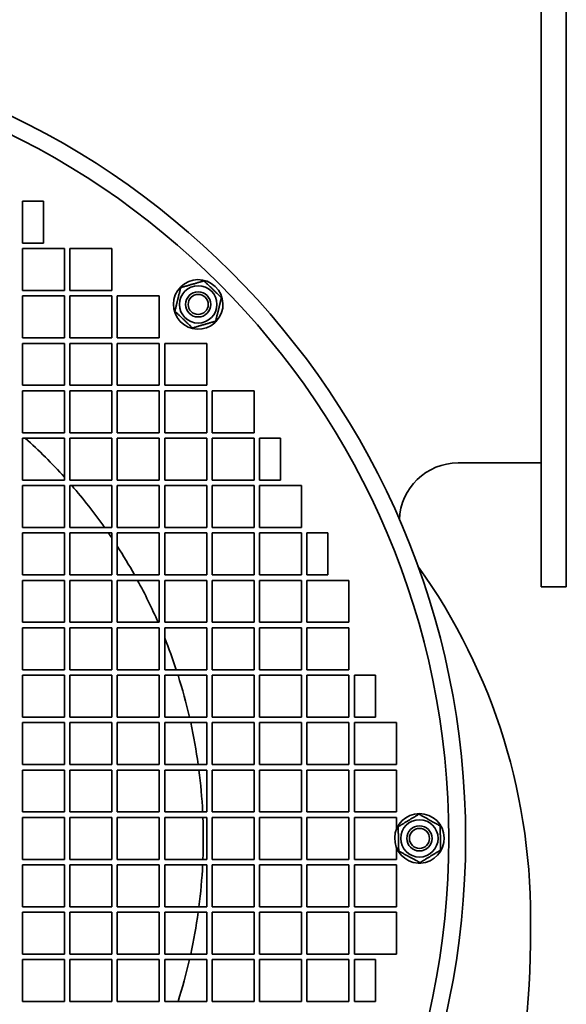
# Model space of a CAD drawing. Header units: millimetres. Extents: x 589 to 1091, y 185 to 1003.
# Tile 4 of 5: x 961 to 1091, y 588 to 823. Entities that reach past the tile are written whole.
import ezdxf

# ---------------------------------------------------------------- set-up
doc = ezdxf.new("R2010")
doc.units = ezdxf.units.MM
doc.header["$LTSCALE"] = 4
doc.layers.add('Krawędzie widoczne(ISO)', color=7, linetype='Continuous', lineweight=35, true_color=0x262659)

msp = doc.modelspace()

# ---------------------------------------------------------------- linework, layer by layer
at = {"layer": 'Krawędzie widoczne(ISO)'}
for p, q in [((1085.21, 997), (1085.21, 694)), ((1091.21, 694), (1091.21, 997)), ((961.61, 769.9), (961.61, 779.9)), ((961.61, 779.9), (966.61, 779.9)), ((966.61, 779.9), (966.61, 769.9)), ((966.61, 769.9), (961.61, 769.9)), ((961.61, 768.6), (971.61, 768.6)), ((961.61, 758.6), (961.61, 768.6)), ((971.61, 768.6), (971.61, 758.6)), ((972.91, 758.6), (972.91, 768.6)), ((972.91, 768.6), (982.91, 768.6)), ((982.91, 768.6), (982.91, 758.6)), ((971.61, 758.6), (961.61, 758.6)), ((982.91, 758.6), (972.91, 758.6)), ((961.61, 747.3), (961.61, 757.3)), ((961.61, 757.3), (971.61, 757.3)), ((971.61, 757.3), (971.61, 747.3)), ((972.91, 747.3), (972.91, 757.3)), ((972.91, 757.3), (982.91, 757.3)), ((982.91, 757.3), (982.91, 747.3)), ((984.21, 747.3), (984.21, 757.3)), ((984.21, 757.3), (994.21, 757.3)), ((994.21, 757.3), (994.21, 747.3)), ((1007.43, 750.89), (1007.17, 751.14)), ((1007.71, 751.51), (1007.88, 751.34)), ((971.61, 747.3), (961.61, 747.3)), ((982.91, 747.3), (972.91, 747.3)), ((994.21, 747.3), (984.21, 747.3)), ((961.61, 736), (961.61, 746)), ((961.61, 746), (971.61, 746)), ((971.61, 746), (971.61, 736)), ((972.91, 736), (972.91, 746)), ((972.91, 746), (982.91, 746)), ((982.91, 746), (982.91, 736)), ((984.21, 736), (984.21, 746)), ((984.21, 746), (994.21, 746)), ((994.21, 746), (994.21, 736)), ((995.51, 736), (995.51, 746)), ((995.51, 746), (1005.51, 746)), ((1005.51, 746), (1005.51, 736)), ((971.61, 736), (961.61, 736)), ((961.61, 724.7), (961.61, 734.7)), ((961.61, 734.7), (971.61, 734.7)), ((971.61, 734.7), (971.61, 724.7)), ((982.91, 736), (972.91, 736)), ((972.91, 724.7), (972.91, 734.7)), ((972.91, 734.7), (982.91, 734.7)), ((982.91, 734.7), (982.91, 724.7)), ((994.21, 736), (984.21, 736)), ((984.21, 724.7), (984.21, 734.7)), ((984.21, 734.7), (994.21, 734.7)), ((994.21, 734.7), (994.21, 724.7)), ((1005.51, 736), (995.51, 736)), ((995.51, 724.7), (995.51, 734.7)), ((995.51, 734.7), (1005.51, 734.7)), ((1005.51, 734.7), (1005.51, 724.7)), ((1006.81, 724.7), (1006.81, 734.7)), ((1006.81, 734.7), (1016.81, 734.7)), ((1016.81, 734.7), (1016.81, 724.7)), ((971.61, 724.7), (961.61, 724.7)), ((961.61, 713.4), (961.61, 723.4)), ((961.61, 723.4), (971.61, 723.4)), ((971.61, 723.4), (971.61, 713.4)), ((982.91, 724.7), (972.91, 724.7)), ((972.91, 713.4), (972.91, 723.4)), ((972.91, 723.4), (982.91, 723.4)), ((982.91, 723.4), (982.91, 713.4)), ((994.21, 724.7), (984.21, 724.7)), ((984.21, 713.4), (984.21, 723.4)), ((984.21, 723.4), (994.21, 723.4)), ((994.21, 723.4), (994.21, 713.4)), ((1005.51, 724.7), (995.51, 724.7)), ((995.51, 713.4), (995.51, 723.4)), ((995.51, 723.4), (1005.51, 723.4)), ((1005.51, 723.4), (1005.51, 713.4)), ((1016.81, 724.7), (1006.81, 724.7)), ((1006.81, 713.4), (1006.81, 723.4)), ((1006.81, 723.4), (1016.81, 723.4)), ((1016.81, 723.4), (1016.81, 713.4)), ((1018.11, 723.42), (1023.11, 723.42)), ((1018.11, 713.42), (1018.11, 723.42)), ((1023.11, 723.42), (1023.11, 713.42)), ((1085.21, 717.5), (1065.43, 717.5)), ((971.61, 713.4), (961.61, 713.4)), ((961.61, 702.1), (961.61, 712.1)), ((961.61, 712.1), (971.61, 712.1)), ((971.61, 712.1), (971.61, 702.1)), ((982.91, 713.4), (972.91, 713.4)), ((972.91, 702.1), (972.91, 712.1)), ((972.91, 712.1), (982.91, 712.1)), ((982.91, 712.1), (982.91, 702.1)), ((994.21, 713.4), (984.21, 713.4)), ((984.21, 702.1), (984.21, 712.1)), ((984.21, 712.1), (994.21, 712.1)), ((994.21, 712.1), (994.21, 702.1)), ((1005.51, 713.4), (995.51, 713.4)), ((995.51, 702.1), (995.51, 712.1)), ((995.51, 712.1), (1005.51, 712.1)), ((1005.51, 712.1), (1005.51, 702.1)), ((1016.81, 713.4), (1006.81, 713.4)), ((1006.81, 702.1), (1006.81, 712.1)), ((1006.81, 712.1), (1016.81, 712.1)), ((1016.81, 712.1), (1016.81, 702.1)), ((1023.11, 713.42), (1018.11, 713.42)), ((1018.11, 702.1), (1018.11, 712.1)), ((1018.11, 712.1), (1028.11, 712.1)), ((1028.11, 712.1), (1028.11, 702.1)), ((971.61, 702.1), (961.61, 702.1)), ((982.91, 702.1), (972.91, 702.1)), ((994.21, 702.1), (984.21, 702.1)), ((1005.51, 702.1), (995.51, 702.1)), ((1016.81, 702.1), (1006.81, 702.1)), ((1028.11, 702.1), (1018.11, 702.1)), ((961.61, 690.8), (961.61, 700.8)), ((961.61, 700.8), (971.61, 700.8)), ((971.61, 700.8), (971.61, 690.8)), ((972.91, 690.8), (972.91, 700.8)), ((972.91, 700.8), (982.91, 700.8)), ((982.91, 700.8), (982.91, 690.8)), ((984.21, 690.8), (984.21, 700.8)), ((984.21, 700.8), (994.21, 700.8)), ((994.21, 700.8), (994.21, 690.8)), ((995.51, 690.8), (995.51, 700.8)), ((995.51, 700.8), (1005.51, 700.8)), ((1005.51, 700.8), (1005.51, 690.8)), ((1006.81, 690.8), (1006.81, 700.8)), ((1006.81, 700.8), (1016.81, 700.8)), ((1016.81, 700.8), (1016.81, 690.8)), ((1018.11, 690.8), (1018.11, 700.8)), ((1018.11, 700.8), (1028.11, 700.8)), ((1028.11, 700.8), (1028.11, 690.8)), ((1029.41, 690.8), (1029.41, 700.8)), ((1029.41, 700.8), (1034.41, 700.8)), ((1034.41, 700.8), (1034.41, 690.8)), ((1085.21, 688), (1085.21, 694)), ((1091.21, 694), (1091.21, 688)), ((971.61, 690.8), (961.61, 690.8)), ((982.91, 690.8), (972.91, 690.8)), ((994.21, 690.8), (984.21, 690.8)), ((1005.51, 690.8), (995.51, 690.8)), ((1016.81, 690.8), (1006.81, 690.8)), ((1028.11, 690.8), (1018.11, 690.8)), ((1034.41, 690.8), (1029.41, 690.8)), ((961.61, 679.5), (961.61, 689.5)), ((961.61, 689.5), (971.61, 689.5)), ((971.61, 689.5), (971.61, 679.5)), ((972.91, 679.5), (972.91, 689.5)), ((972.91, 689.5), (982.91, 689.5)), ((982.91, 689.5), (982.91, 679.5)), ((984.21, 679.5), (984.21, 689.5)), ((984.21, 689.5), (994.21, 689.5)), ((994.21, 689.5), (994.21, 679.5)), ((995.51, 679.5), (995.51, 689.5)), ((995.51, 689.5), (1005.51, 689.5)), ((1005.51, 689.5), (1005.51, 679.5)), ((1006.81, 679.5), (1006.81, 689.5)), ((1006.81, 689.5), (1016.81, 689.5)), ((1016.81, 689.5), (1016.81, 679.5)), ((1018.11, 679.5), (1018.11, 689.5)), ((1018.11, 689.5), (1028.11, 689.5)), ((1028.11, 689.5), (1028.11, 679.5)), ((1029.41, 679.5), (1029.41, 689.5)), ((1029.41, 689.5), (1039.41, 689.5)), ((1039.41, 689.5), (1039.41, 679.5)), ((1091.21, 688), (1085.21, 688)), ((971.61, 679.5), (961.61, 679.5)), ((982.91, 679.5), (972.91, 679.5)), ((994.21, 679.5), (984.21, 679.5)), ((1005.51, 679.5), (995.51, 679.5)), ((1016.81, 679.5), (1006.81, 679.5)), ((1028.11, 679.5), (1018.11, 679.5)), ((1039.41, 679.5), (1029.41, 679.5)), ((961.61, 668.2), (961.61, 678.2)), ((961.61, 678.2), (971.61, 678.2)), ((971.61, 678.2), (971.61, 668.2)), ((972.91, 668.2), (972.91, 678.2)), ((972.91, 678.2), (982.91, 678.2)), ((982.91, 678.2), (982.91, 668.2)), ((984.21, 668.2), (984.21, 678.2)), ((984.21, 678.2), (994.21, 678.2)), ((994.21, 678.2), (994.21, 668.2)), ((995.51, 668.2), (995.51, 678.2)), ((995.51, 678.2), (1005.51, 678.2)), ((1005.51, 678.2), (1005.51, 668.2)), ((1006.81, 668.2), (1006.81, 678.2)), ((1006.81, 678.2), (1016.81, 678.2)), ((1016.81, 678.2), (1016.81, 668.2)), ((1018.11, 668.2), (1018.11, 678.2)), ((1018.11, 678.2), (1028.11, 678.2)), ((1028.11, 678.2), (1028.11, 668.2)), ((1029.41, 668.2), (1029.41, 678.2)), ((1029.41, 678.2), (1039.41, 678.2)), ((1039.41, 678.2), (1039.41, 668.2)), ((971.61, 668.2), (961.61, 668.2)), ((961.61, 656.9), (961.61, 666.9)), ((961.61, 666.9), (971.61, 666.9)), ((971.61, 666.9), (971.61, 656.9)), ((982.91, 668.2), (972.91, 668.2)), ((972.91, 656.9), (972.91, 666.9)), ((972.91, 666.9), (982.91, 666.9)), ((982.91, 666.9), (982.91, 656.9)), ((994.21, 668.2), (984.21, 668.2)), ((984.21, 656.9), (984.21, 666.9)), ((984.21, 666.9), (994.21, 666.9)), ((994.21, 666.9), (994.21, 656.9)), ((1005.51, 668.2), (995.51, 668.2)), ((995.51, 656.9), (995.51, 666.9)), ((995.51, 666.9), (1005.51, 666.9)), ((1005.51, 666.9), (1005.51, 656.9)), ((1016.81, 668.2), (1006.81, 668.2)), ((1006.81, 656.9), (1006.81, 666.9)), ((1006.81, 666.9), (1016.81, 666.9)), ((1016.81, 666.9), (1016.81, 656.9)), ((1028.11, 668.2), (1018.11, 668.2)), ((1018.11, 656.9), (1018.11, 666.9)), ((1018.11, 666.9), (1028.11, 666.9)), ((1028.11, 666.9), (1028.11, 656.9)), ((1039.41, 668.2), (1029.41, 668.2)), ((1029.41, 656.9), (1029.41, 666.9)), ((1029.41, 666.9), (1039.41, 666.9)), ((1039.41, 666.9), (1039.41, 656.9)), ((1040.71, 656.9), (1040.71, 666.9)), ((1040.71, 666.9), (1045.71, 666.9)), ((1045.71, 666.9), (1045.71, 656.9)), ((971.61, 656.9), (961.61, 656.9)), ((961.61, 645.6), (961.61, 655.6)), ((961.61, 655.6), (971.61, 655.6)), ((971.61, 655.6), (971.61, 645.6)), ((982.91, 656.9), (972.91, 656.9)), ((972.91, 645.6), (972.91, 655.6)), ((972.91, 655.6), (982.91, 655.6)), ((982.91, 655.6), (982.91, 645.6)), ((994.21, 656.9), (984.21, 656.9)), ((984.21, 645.6), (984.21, 655.6)), ((984.21, 655.6), (994.21, 655.6)), ((994.21, 655.6), (994.21, 645.6)), ((1005.51, 656.9), (995.51, 656.9)), ((995.51, 645.6), (995.51, 655.6)), ((995.51, 655.6), (1005.51, 655.6)), ((1005.51, 655.6), (1005.51, 645.6)), ((1016.81, 656.9), (1006.81, 656.9)), ((1006.81, 645.6), (1006.81, 655.6)), ((1006.81, 655.6), (1016.81, 655.6)), ((1016.81, 655.6), (1016.81, 645.6)), ((1028.11, 656.9), (1018.11, 656.9)), ((1018.11, 645.6), (1018.11, 655.6)), ((1018.11, 655.6), (1028.11, 655.6)), ((1028.11, 655.6), (1028.11, 645.6)), ((1039.41, 656.9), (1029.41, 656.9)), ((1029.41, 645.6), (1029.41, 655.6)), ((1029.41, 655.6), (1039.41, 655.6)), ((1039.41, 655.6), (1039.41, 645.6)), ((1045.71, 656.9), (1040.71, 656.9)), ((1040.71, 645.6), (1040.71, 655.6)), ((1040.71, 655.6), (1050.71, 655.6)), ((1050.71, 655.6), (1050.71, 645.6)), ((971.61, 645.6), (961.61, 645.6)), ((982.91, 645.6), (972.91, 645.6)), ((994.21, 645.6), (984.21, 645.6)), ((1005.51, 645.6), (995.51, 645.6)), ((1016.81, 645.6), (1006.81, 645.6)), ((1028.11, 645.6), (1018.11, 645.6)), ((1039.41, 645.6), (1029.41, 645.6)), ((1050.71, 645.6), (1040.71, 645.6)), ((961.61, 634.3), (961.61, 644.3)), ((961.61, 644.3), (971.61, 644.3)), ((971.61, 644.3), (971.61, 634.3)), ((972.91, 634.3), (972.91, 644.3)), ((972.91, 644.3), (982.91, 644.3)), ((982.91, 644.3), (982.91, 634.3)), ((984.21, 634.3), (984.21, 644.3)), ((984.21, 644.3), (994.21, 644.3)), ((994.21, 644.3), (994.21, 634.3)), ((995.51, 634.3), (995.51, 644.3)), ((995.51, 644.3), (1005.51, 644.3)), ((1005.51, 644.3), (1005.51, 634.3)), ((1006.81, 634.3), (1006.81, 644.3)), ((1006.81, 644.3), (1016.81, 644.3)), ((1016.81, 644.3), (1016.81, 634.3)), ((1018.11, 634.3), (1018.11, 644.3)), ((1018.11, 644.3), (1028.11, 644.3)), ((1028.11, 644.3), (1028.11, 634.3)), ((1029.41, 634.3), (1029.41, 644.3)), ((1029.41, 644.3), (1039.41, 644.3)), ((1039.41, 644.3), (1039.41, 634.3)), ((1040.71, 634.3), (1040.71, 644.3)), ((1040.71, 644.3), (1050.71, 644.3)), ((1050.71, 644.3), (1050.71, 634.3)), ((971.61, 634.3), (961.61, 634.3)), ((982.91, 634.3), (972.91, 634.3)), ((994.21, 634.3), (984.21, 634.3)), ((1005.51, 634.3), (995.51, 634.3)), ((1016.81, 634.3), (1006.81, 634.3)), ((1028.11, 634.3), (1018.11, 634.3)), ((1039.41, 634.3), (1029.41, 634.3)), ((1050.71, 634.3), (1040.71, 634.3)), ((961.61, 623), (961.61, 633)), ((961.61, 633), (971.61, 633)), ((971.61, 633), (971.61, 623)), ((972.91, 623), (972.91, 633)), ((972.91, 633), (982.91, 633)), ((982.91, 633), (982.91, 623)), ((984.21, 623), (984.21, 633)), ((984.21, 633), (994.21, 633)), ((994.21, 633), (994.21, 623)), ((995.51, 623), (995.51, 633)), ((995.51, 633), (1005.51, 633)), ((1005.51, 633), (1005.51, 623)), ((1006.81, 623), (1006.81, 633)), ((1006.81, 633), (1016.81, 633)), ((1016.81, 633), (1016.81, 623)), ((1018.11, 623), (1018.11, 633)), ((1018.11, 633), (1028.11, 633)), ((1028.11, 633), (1028.11, 623)), ((1029.41, 623), (1029.41, 633)), ((1029.41, 633), (1039.41, 633)), ((1039.41, 633), (1039.41, 623)), ((1040.71, 633), (1050.71, 633)), ((1040.71, 623), (1040.71, 633)), ((1050.71, 633), (1050.71, 630.14)), ((1050.71, 625.86), (1050.71, 623)), ((971.61, 623), (961.61, 623)), ((982.91, 623), (972.91, 623)), ((994.21, 623), (984.21, 623)), ((1005.51, 623), (995.51, 623)), ((1016.81, 623), (1006.81, 623)), ((1028.11, 623), (1018.11, 623)), ((1039.41, 623), (1029.41, 623)), ((1050.71, 623), (1040.71, 623)), ((1055.89, 622.11), (1055.89, 622.47)), ((1056.53, 622.35), (1056.53, 622.11)), ((961.61, 621.7), (971.61, 621.7)), ((961.61, 611.7), (961.61, 621.7)), ((971.61, 621.7), (971.61, 611.7)), ((972.91, 621.7), (982.91, 621.7)), ((972.91, 611.7), (972.91, 621.7)), ((982.91, 621.7), (982.91, 611.7)), ((984.21, 621.7), (994.21, 621.7)), ((984.21, 611.7), (984.21, 621.7)), ((994.21, 621.7), (994.21, 611.7)), ((995.51, 621.7), (1005.51, 621.7)), ((995.51, 611.7), (995.51, 621.7)), ((1005.51, 621.7), (1005.51, 611.7)), ((1006.81, 621.7), (1016.81, 621.7)), ((1006.81, 611.7), (1006.81, 621.7)), ((1016.81, 621.7), (1016.81, 611.7)), ((1018.11, 621.7), (1028.11, 621.7)), ((1018.11, 611.7), (1018.11, 621.7)), ((1028.11, 621.7), (1028.11, 611.7)), ((1029.41, 621.7), (1039.41, 621.7)), ((1029.41, 611.7), (1029.41, 621.7)), ((1039.41, 621.7), (1039.41, 611.7)), ((1040.71, 621.7), (1050.71, 621.7)), ((1040.71, 611.7), (1040.71, 621.7)), ((1050.71, 621.7), (1050.71, 611.7)), ((971.61, 611.7), (961.61, 611.7)), ((961.61, 610.4), (971.61, 610.4)), ((961.61, 600.4), (961.61, 610.4)), ((971.61, 610.4), (971.61, 600.4)), ((982.91, 611.7), (972.91, 611.7)), ((972.91, 610.4), (982.91, 610.4)), ((972.91, 600.4), (972.91, 610.4)), ((982.91, 610.4), (982.91, 600.4)), ((994.21, 611.7), (984.21, 611.7)), ((984.21, 610.4), (994.21, 610.4)), ((984.21, 600.4), (984.21, 610.4)), ((994.21, 610.4), (994.21, 600.4)), ((1005.51, 611.7), (995.51, 611.7)), ((995.51, 610.4), (1005.51, 610.4)), ((995.51, 600.4), (995.51, 610.4)), ((1005.51, 610.4), (1005.51, 600.4)), ((1016.81, 611.7), (1006.81, 611.7)), ((1006.81, 610.4), (1016.81, 610.4)), ((1006.81, 600.4), (1006.81, 610.4)), ((1016.81, 610.4), (1016.81, 600.4)), ((1028.11, 611.7), (1018.11, 611.7)), ((1018.11, 610.4), (1028.11, 610.4)), ((1018.11, 600.4), (1018.11, 610.4)), ((1028.11, 610.4), (1028.11, 600.4)), ((1039.41, 611.7), (1029.41, 611.7)), ((1029.41, 610.4), (1039.41, 610.4)), ((1029.41, 600.4), (1029.41, 610.4)), ((1039.41, 610.4), (1039.41, 600.4)), ((1050.71, 611.7), (1040.71, 611.7)), ((1040.71, 610.4), (1050.71, 610.4)), ((1040.71, 600.4), (1040.71, 610.4)), ((1050.71, 610.4), (1050.71, 600.4)), ((971.61, 600.4), (961.61, 600.4)), ((961.61, 599.1), (971.61, 599.1)), ((961.61, 589.1), (961.61, 599.1)), ((971.61, 599.1), (971.61, 589.1)), ((982.91, 600.4), (972.91, 600.4)), ((972.91, 599.1), (982.91, 599.1)), ((972.91, 589.1), (972.91, 599.1)), ((982.91, 599.1), (982.91, 589.1)), ((994.21, 600.4), (984.21, 600.4)), ((984.21, 599.1), (994.21, 599.1)), ((984.21, 589.1), (984.21, 599.1)), ((994.21, 599.1), (994.21, 589.1)), ((1005.51, 600.4), (995.51, 600.4)), ((995.51, 599.1), (1005.51, 599.1)), ((995.51, 589.1), (995.51, 599.1)), ((1005.51, 599.1), (1005.51, 589.1)), ((1016.81, 600.4), (1006.81, 600.4)), ((1006.81, 599.1), (1016.81, 599.1)), ((1006.81, 589.1), (1006.81, 599.1)), ((1016.81, 599.1), (1016.81, 589.1)), ((1028.11, 600.4), (1018.11, 600.4)), ((1018.11, 599.1), (1028.11, 599.1)), ((1018.11, 589.1), (1018.11, 599.1)), ((1028.11, 599.1), (1028.11, 589.1)), ((1039.41, 600.4), (1029.41, 600.4)), ((1029.41, 599.1), (1039.41, 599.1)), ((1029.41, 589.1), (1029.41, 599.1)), ((1039.41, 599.1), (1039.41, 589.1)), ((1050.71, 600.4), (1040.71, 600.4)), ((1040.71, 599.1), (1045.71, 599.1)), ((1040.71, 589.1), (1040.71, 599.1)), ((1045.71, 599.1), (1045.71, 589.1)), ((971.61, 589.1), (961.61, 589.1)), ((982.91, 589.1), (972.91, 589.1)), ((994.21, 589.1), (984.21, 589.1)), ((1005.51, 589.1), (995.51, 589.1)), ((1016.81, 589.1), (1006.81, 589.1)), ((1028.11, 589.1), (1018.11, 589.1)), ((1039.41, 589.1), (1029.41, 589.1)), ((1045.71, 589.1), (1040.71, 589.1))]:
    msp.add_line(p, q, dxfattribs=at)
for centre, radius in [((876.21, 628), 191), ((876.21, 628), 187), ((1003.49, 755.28), 4.45), ((1003.49, 755.28), 3), ((1003.49, 755.28), 2.39), ((1056.21, 628), 4.45), ((1056.21, 628), 3), ((1056.21, 628), 2.39)]:
    msp.add_circle(centre, radius, dxfattribs=at)
for centre, radius, start, end in [((1003.49, 755.28), 5.9, 318.1091, 311.8909), ((1003.49, 755.28), 5.9, 311.8909, 318.1091), ((876.21, 628), 128.5, 42.0627, 47.9373), ((1065.43, 703.5), 14, 90, 177.9569), ((876.21, 628), 128.5, 35.2155, 40.8798), ((876.21, 628), 128.5, 33.8653, 34.5091), ((876.21, 628), 128.5, 29.2562, 32.8105), ((939.12, 609.28), 143.58, 358.7277, 35.6061), ((876.21, 628), 128.5, 23.6268, 28.594), ((876.21, 628), 128.5, 18.2305, 21.8125), ((876.21, 628), 128.5, 12.9972, 17.6213), ((876.21, 628), 128.5, 7.8723, 12.403), ((876.21, 628), 128.5, 2.8102, 7.2875), ((1056.21, 628), 5.9, 273.1091, 266.8909), ((876.21, 628), 128.5, 357.77, 2.23), ((1056.21, 628), 5.9, 266.8909, 273.1091), ((876.21, 628), 128.5, 352.7125, 357.1898), ((876.21, 628), 128.5, 347.597, 352.1277), ((874.16, 604.99), 208.5, 304.0296, 0.3042), ((876.21, 628), 128.5, 342.3787, 347.0028)]:
    msp.add_arc(centre, radius, start, end, dxfattribs=at)
for points in [[(999.32, 759.27), (1002.09, 760.08), (1004.86, 760.89)], [(1004.86, 760.89), (1006.95, 758.89), (1009.03, 756.89)], [(997.94, 753.67), (998.63, 756.47), (999.32, 759.27)], [(1009.03, 756.89), (1008.34, 754.09), (1007.65, 751.28)], [(1002.11, 749.67), (1000.03, 751.67), (997.94, 753.67)], [(1007.65, 751.28), (1004.88, 750.48), (1002.11, 749.67)], [(1051.15, 630.78), (1053.62, 632.28), (1056.08, 633.77)], [(1056.08, 633.77), (1058.61, 632.38), (1061.14, 630.99)], [(1051.27, 625.01), (1051.21, 627.89), (1051.15, 630.78)], [(1061.14, 630.99), (1061.21, 628.11), (1061.27, 625.22)], [(1056.33, 622.23), (1053.8, 623.62), (1051.27, 625.01)], [(1061.27, 625.22), (1058.8, 623.72), (1056.33, 622.23)]]:
    msp.add_rational_spline(points, [1, 1.15470053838, 1], degree=2, dxfattribs=at)

doc.saveas('drawing.dxf')
